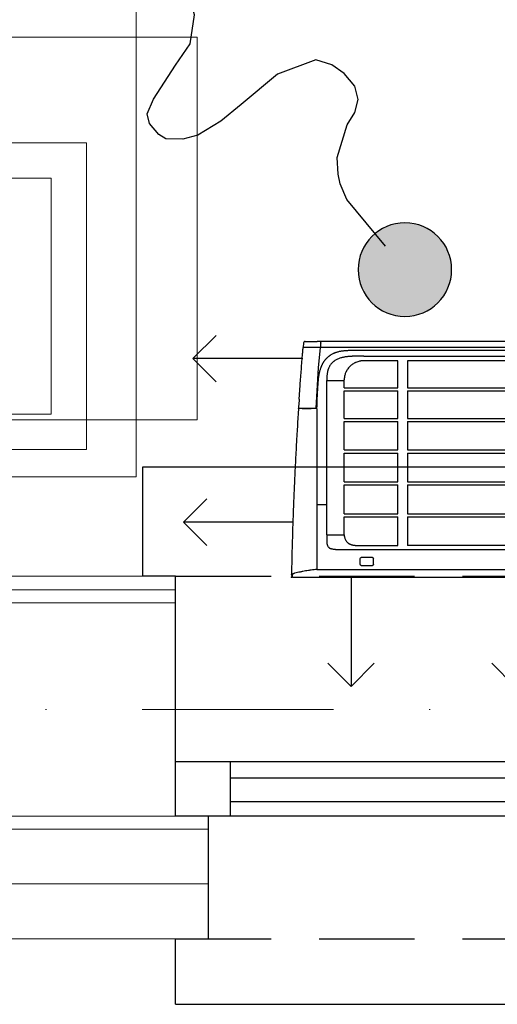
# Model space of a CAD drawing. Header units: inches. Extents: x 45159 to 108059, y -33626 to -17950.
# Tile 17 of 38: x 50463 to 50507, y -18898 to -18808. Entities that reach past the tile are written whole.
import ezdxf

# ---------------------------------------------------------------- set-up
doc = ezdxf.new("R2010")
doc.units = ezdxf.units.IN
doc.header["$MEASUREMENT"] = 0
doc.linetypes.add('DASHDOT', pattern=[1, 0.5, -0.25, 0, -0.25])
doc.linetypes.add('HIDDEN', pattern=[0.375, 0.25, -0.125])
for name, color, linetype, lineweight in [('#EL - Teletechnika', 3, 'Continuous', 35), ('p-- ocieplenie-w.zew', 251, 'Continuous', 0), ('p--meble wyp.', 251, 'Continuous', 0), ('p--osie konstr', 7, 'DASHDOT', 15), ('p--płyta GK', 251, 'Continuous', 0), ('p--ściana szkielet', 251, 'Continuous', 0)]:
    doc.layers.add(name, color=color, linetype=linetype, lineweight=lineweight)
doc.layers.add('AA_KOMINY.W+_Nr_Pióra__152', color=7, linetype='Continuous', lineweight=5, true_color=0x40cfff)
for name, color, linetype in [('DVM_INDOOR', 7, 'Continuous'), ('DVM_UNIT_BP', 7, 'Continuous'), ('DVM_UNIT_DP', 4, 'Continuous'), ('DVM_UNIT_LP', 3, 'Continuous'), ('E_LAMPY', 240, 'Continuous'), ('p--okna', 251, 'Continuous')]:
    doc.layers.add(name, color=color, linetype=linetype)
doc.linetypes.add('BATTING', pattern='A,0.0001,-0.1,[134,ltypeshp.shx,S=0.1,R=0,X=-0.1,Y=0],-0.2,[134,ltypeshp.shx,S=0.1,R=180,X=0.1,Y=0],-0.1', length=0.4001)

# ---------------------------------------------------------------- blocks, each defined once
blk = doc.blocks.new('okno-110-33.15')
at = {"linetype": 'Continuous', "ltscale": 35}
for p, q in [((0, 39.15), (110, 39.15)), ((-3, -10), (113, -10))]:
    blk.add_line(p, q, dxfattribs=at)
for p, q in [((0, 39.15), (0, 33.15)), ((3, 33.15), (3, 21.952)), ((5, 21.952), (0, 21.952)), ((0, 21.952), (0, 16.952)), ((0, 21.952), (0, 0)), ((105, 21.952), (5, 21.952)), ((5, 16.952), (5, 21.952)), ((5, 20.61), (105, 20.61)), ((5, 18.452), (105, 18.452)), ((0, 16.952), (5, 16.952)), ((5, 16.952), (105, 16.952)), ((-3, 0), (-3, -10)), ((0, 0), (-3, 0))]:
    blk.add_line(p, q)
at = {"linetype": 'HIDDEN', "ltscale": 35}
for p, q in [((0, 33.15), (110, 33.15)), ((0, 0), (110, 0))]:
    blk.add_line(p, q, dxfattribs=at)
blk = doc.blocks.new('DVM_DP_VEC')
at = {"layer": 'DVM_UNIT_DP', "color": 0}
blk.add_line((0, 0), (100, 0), dxfattribs=at)
blk.add_lwpolyline([(78.79, 21.21), (100, 0), (78.79, -21.21)], dxfattribs=at)
blk.add_point((0, 0), dxfattribs=at)
blk = doc.blocks.new('DVM_LP_VEC')
at = {"layer": 'DVM_UNIT_LP', "color": 0}
blk.add_line((0, 0), (100, 0), dxfattribs=at)
blk.add_lwpolyline([(78.79, 21.21), (100, 0), (78.79, -21.21)], dxfattribs=at)
blk.add_point((0, 0), dxfattribs=at)
blk = doc.blocks.new('RAC_ID_WM_AIRISE_WF_820X299X215_WF_T_BL')
at = {"layer": 'DVM_INDOOR', "color": 0}
for p, q in [((-408.99, 0), (-410, -2.54)), ((-408.99, 0), (408.99, 0)), ((-386.67, -65.98), (-386.73, -6.99)), ((-386.68, -6.99), (386.68, -6.99)), ((-347.13, -11.7), (-347.13, -16.93)), ((-346.13, -10.7), (-335.9, -10.7)), ((-335.9, -17.93), (-346.13, -17.93)), ((-334.9, -11.7), (-334.9, -16.93)), ((-367.29, -25.3), (367.29, -25.3)), ((-351.73, -28.83), (-312.72, -28.83)), ((-312.72, -28.83), (-312.72, -55.21)), ((-186.81, -28.92), (-303.8, -28.86)), ((-303.8, -55.21), (-303.8, -28.86)), ((-377.73, -38.77), (-361.74, -38.75)), ((-377.73, -38.77), (-377.72, -179.9)), ((-361.74, -38.75), (-361.74, -55.21)), ((-361.74, -55.21), (-312.72, -55.21)), ((-361.74, -57.98), (-361.74, -84.46)), ((-361.74, -57.98), (-312.72, -57.98)), ((-312.72, -57.98), (-312.72, -84.46)), ((-303.8, -55.21), (-186.81, -55.21)), ((-303.8, -84.46), (-303.8, -57.98)), ((-303.8, -57.98), (-186.81, -57.98)), ((-377.73, -65.98), (-386.67, -65.98)), ((-386.66, -153.88), (-386.67, -65.98)), ((-361.74, -84.46), (-312.72, -84.46)), ((-361.74, -87.23), (-361.74, -113.49)), ((-361.74, -87.23), (-312.72, -87.23)), ((-312.72, -87.23), (-312.72, -113.49)), ((-303.8, -84.46), (-186.81, -84.46)), ((-303.8, -113.49), (-303.8, -87.23)), ((-303.8, -87.23), (-186.81, -87.23)), ((-361.74, -113.49), (-312.72, -113.49)), ((-361.74, -116.25), (-361.74, -142.18)), ((-361.74, -116.25), (-312.72, -116.25)), ((-312.72, -116.25), (-312.72, -142.18)), ((-303.8, -113.49), (-186.8, -113.49)), ((-303.8, -142.18), (-303.8, -116.25)), ((-303.8, -116.25), (-186.8, -116.25)), ((-361.74, -142.18), (-312.72, -142.18)), ((-303.8, -142.18), (-186.8, -142.18)), ((-404.1, -145.98), (-404.11, -145.98)), ((-361.74, -144.94), (-361.74, -170.4)), ((-361.74, -144.94), (-312.72, -144.94)), ((-312.72, -144.94), (-312.72, -170.4)), ((-303.8, -170.4), (-303.8, -144.94)), ((-303.8, -144.94), (-186.8, -144.94)), ((-403.54, -154.7), (-403.54, -154.73)), ((-403.24, -154.41), (-386.66, -154.4)), ((-400.82, -154.13), (-400.83, -154.13)), ((-385.51, -191.33), (-387.7, -154.4)), ((-386.66, -154.1), (-386.66, -154.1)), ((-361.74, -170.4), (-312.72, -170.4)), ((-303.8, -170.4), (-186.8, -170.4)), ((-377.73, -179.9), (-361.74, -179.9)), ((-361.74, -173.15), (-361.74, -180.37)), ((-361.74, -173.15), (-312.72, -173.15)), ((-312.72, -173.15), (-312.72, -197.8)), ((-303.8, -197.8), (-303.8, -173.15)), ((-303.8, -173.15), (-186.8, -173.15)), ((-383.63, -210.08), (-385.51, -191.33)), ((-312.72, -197.8), (-344.13, -197.83)), ((-186.8, -197.7), (-303.8, -197.8)), ((-398.99, -214.11), (-399.36, -209.83)), ((-383.63, -210.08), (-399.36, -209.83)), ((-397.5, -215.48), (-386.56, -215.48)), ((-344.36, -210.08), (-383.63, -210.08)), ((-383.2, -214.36), (-383.2, -215.48)), ((383.19, -215.48), (-383.2, -215.48)), ((-46.19, -210.08), (-344.36, -210.08))]:
    blk.add_line(p, q, dxfattribs=at)
for centre, start, end in [((-346.13, -11.7), 90, 179.99991), ((-346.13, -16.93), 180.00393, 270), ((-335.9, -11.7), 0.00009, 90), ((-335.9, -16.93), 270, 359.99607)]:
    blk.add_arc(centre, 1, start, end, dxfattribs=at)
blk.add_ellipse((-403.3, -153.82), major_axis=(0.278, 0.113), ratio=1, start_param=2.821263, end_param=4.255417, dxfattribs=at)
for points, knots in [([(-403.6, -153.84), (-403.63, -153.45), (-403.65, -153.07), (-403.7, -152.29), (-403.78, -151.13), (-403.96, -148.43), (-404.11, -146.1), (-404.4, -141.44), (-404.69, -136.78), (-404.97, -132.1), (-405.11, -129.75), (-405.16, -128.97), (-405.25, -127.41), (-405.29, -126.63), (-405.52, -122.72), (-405.69, -119.58), (-406.21, -110.18), (-406.53, -103.89), (-407.14, -91.29), (-407.43, -84.97), (-407.77, -77.07), (-407.83, -75.49), (-407.96, -72.32), (-408.02, -70.74), (-408.21, -65.99), (-408.33, -62.83), (-408.5, -58.07), (-408.56, -56.49), (-408.67, -53.32), (-408.72, -51.73), (-408.88, -46.98), (-408.98, -43.81), (-409.18, -37.46), (-409.27, -34.29), (-409.44, -27.94), (-409.52, -24.77), (-409.75, -15.24), (-409.89, -8.89), (-410, -2.54)], [0, 0, 0, 0, 0.007812, 0.007812, 0.015625, 0.03125, 0.0625, 0.0625, 0.125, 0.15625, 0.15625, 0.171875, 0.171875, 0.1875, 0.1875, 0.25, 0.25, 0.375, 0.375, 0.5, 0.5, 0.53125, 0.53125, 0.5625, 0.5625, 0.625, 0.625, 0.65625, 0.65625, 0.6875, 0.6875, 0.75, 0.75, 0.8125, 0.8125, 0.875, 0.875, 1, 1, 1, 1]), ([(-409.16, -2.57), (-409.2, -2.51), (-409.24, -2.44), (-409.31, -2.31), (-409.34, -2.25), (-409.42, -2.05), (-409.46, -1.92), (-409.49, -1.71), (-409.5, -1.65), (-409.5, -1.56), (-409.5, -1.53), (-409.49, -1.46), (-409.49, -1.41), (-409.47, -1.24), (-409.43, -1.1), (-409.38, -0.97)], [0, 0, 0, 0, 0.125, 0.125, 0.25, 0.25, 0.5, 0.5, 0.625, 0.625, 0.65625, 0.6875, 0.75, 0.75, 1, 1, 1, 1]), ([(-407.01, -3.58), (-407.23, -3.52), (-407.45, -3.46), (-407.85, -3.32), (-408.04, -3.24), (-408.27, -3.13), (-408.31, -3.11), (-408.4, -3.07), (-408.44, -3.04), (-408.57, -2.98), (-408.65, -2.93), (-408.89, -2.78), (-409.03, -2.68), (-409.16, -2.58)], [0, 0, 0, 0, 0.25, 0.25, 0.5, 0.5, 0.5625, 0.5625, 0.625, 0.625, 0.75, 0.75, 1, 1, 1, 1]), ([(-386.73, -6.99), (-388.48, -6.83), (-390.23, -6.63), (-392.39, -6.34), (-392.83, -6.29), (-393.69, -6.16), (-394.12, -6.1), (-395.4, -5.91), (-396.25, -5.77), (-397.95, -5.49), (-398.79, -5.34), (-400.05, -5.1), (-400.46, -5.02), (-401.3, -4.86), (-401.71, -4.77), (-403.78, -4.34), (-405.4, -3.97), (-407.01, -3.58)], [0, 0, 0, 0, 0.25, 0.25, 0.3125, 0.3125, 0.375, 0.375, 0.5, 0.5, 0.625, 0.625, 0.6875, 0.6875, 0.75, 0.75, 1, 1, 1, 1]), ([(-374.76, -26.25), (-374.8, -26.27), (-374.97, -26.4), (-375.28, -26.65), (-375.8, -27.12), (-376.37, -27.78), (-376.74, -28.38), (-376.91, -28.68)], [0, 0, 0, 0, 0.041801, 0.201508, 0.361215, 0.680629, 1, 1, 1, 1]), ([(-374.74, -26.25), (-374.74, -26.25), (-374.74, -26.25), (-374.74, -26.25), (-374.74, -26.25), (-374.74, -26.24), (-374.74, -26.24), (-374.74, -26.24), (-374.74, -26.24), (-374.74, -26.24), (-374.73, -26.24), (-374.73, -26.24), (-374.72, -26.24), (-374.71, -26.24), (-374.7, -26.23), (-374.67, -26.23), (-374.65, -26.22), (-374.59, -26.21), (-374.55, -26.2), (-374.44, -26.18), (-374.36, -26.16), (-374.13, -26.11), (-373.98, -26.08), (-373.52, -25.99), (-373.21, -25.93), (-372.59, -25.81), (-372.28, -25.76), (-371.66, -25.66), (-371.35, -25.61), (-370.73, -25.53), (-370.42, -25.49), (-369.95, -25.44), (-369.8, -25.42), (-369.48, -25.4), (-369.33, -25.38), (-368.54, -25.32), (-367.92, -25.3), (-367.29, -25.3)], [0, 0, 0, 0, 0.000122, 0.000122, 0.000244, 0.000244, 0.000488, 0.000488, 0.000977, 0.000977, 0.001953, 0.001953, 0.003906, 0.003906, 0.007813, 0.007813, 0.015625, 0.015625, 0.03125, 0.03125, 0.0625, 0.0625, 0.125, 0.125, 0.25, 0.25, 0.375, 0.375, 0.5, 0.5, 0.625, 0.625, 0.6875, 0.6875, 0.75, 0.75, 1, 1, 1, 1]), ([(-377.73, -38.77), (-377.73, -38.6), (-377.73, -38.27), (-377.73, -37.77), (-377.73, -37.3), (-377.73, -36.85), (-377.73, -36.41), (-377.73, -36), (-377.73, -35.61), (-377.73, -35.23), (-377.73, -34.88), (-377.73, -34.55), (-377.73, -34.23), (-377.73, -33.94), (-377.73, -33.49), (-377.73, -32.97), (-377.73, -32.5), (-377.73, -32.25), (-377.73, -32.14), (-377.73, -32.03), (-377.73, -31.96), (-377.73, -31.9), (-377.73, -31.86), (-377.72, -31.83), (-377.72, -31.79), (-377.72, -31.69), (-377.71, -31.53), (-377.7, -31.32), (-377.67, -31.07), (-377.63, -30.79), (-377.57, -30.48), (-377.49, -30.17), (-377.43, -29.94), (-377.38, -29.78), (-377.35, -29.7), (-377.32, -29.62), (-377.29, -29.54), (-377.26, -29.46), (-377.23, -29.38), (-377.2, -29.3), (-377.17, -29.22), (-377.13, -29.15), (-377.1, -29.07), (-377.06, -28.99), (-377.02, -28.91), (-376.99, -28.84), (-376.95, -28.76), (-376.92, -28.71), (-376.91, -28.68)], [0, 0, 0, 0, 0.050243, 0.098523, 0.144839, 0.189192, 0.231581, 0.272006, 0.310468, 0.346966, 0.381501, 0.414072, 0.444679, 0.473322, 0.500002, 0.578216, 0.62501, 0.638641, 0.650008, 0.659383, 0.668758, 0.672184, 0.675772, 0.679523, 0.683436, 0.687512, 0.708306, 0.729133, 0.750012, 0.781269, 0.812473, 0.843692, 0.874994, 0.883321, 0.891643, 0.899963, 0.90828, 0.916597, 0.924914, 0.933234, 0.941556, 0.949883, 0.958215, 0.966553, 0.9749, 0.983256, 0.991622, 1, 1, 1, 1]), ([(-361.74, -38.75), (-361.74, -38.55), (-361.73, -38.35), (-361.7, -37.96), (-361.68, -37.76), (-361.62, -37.37), (-361.59, -37.17), (-361.54, -36.93), (-361.53, -36.88), (-361.51, -36.78), (-361.5, -36.73), (-361.47, -36.59), (-361.45, -36.49), (-361.32, -36.01), (-361.2, -35.63), (-360.92, -34.9), (-360.76, -34.54), (-360.48, -34.02), (-360.38, -33.84), (-360.25, -33.63), (-360.23, -33.59), (-360.18, -33.5), (-360.1, -33.38), (-360.01, -33.25), (-359.73, -32.85), (-359.49, -32.53), (-359.1, -32.09), (-358.96, -31.95), (-358.69, -31.67), (-358.54, -31.53), (-358.32, -31.33), (-358.21, -31.23), (-358.1, -31.14), (-358.02, -31.08), (-357.98, -31.04), (-357.79, -30.89), (-357.63, -30.77), (-357.46, -30.65)], [0, 0, 0, 0, 0.0625, 0.0625, 0.125, 0.125, 0.1875, 0.1875, 0.203125, 0.203125, 0.21875, 0.21875, 0.25, 0.25, 0.375, 0.375, 0.5, 0.5, 0.5625, 0.5625, 0.578125, 0.578125, 0.59375, 0.625, 0.625, 0.75, 0.75, 0.8125, 0.8125, 0.875, 0.875, 0.90625, 0.921875, 0.921875, 0.9375, 0.9375, 1, 1, 1, 1]), ([(-351.73, -28.83), (-351.98, -28.83), (-352.24, -28.84), (-352.75, -28.88), (-353.25, -28.94), (-354, -29.08), (-354.49, -29.22), (-354.8, -29.32), (-354.86, -29.34), (-354.98, -29.38), (-355.04, -29.4), (-355.22, -29.47), (-355.34, -29.51), (-355.7, -29.66), (-356.16, -29.86), (-356.83, -30.23), (-357.25, -30.51), (-357.46, -30.65)], [0, 0, 0, 0, 0.125, 0.125, 0.25, 0.375, 0.5, 0.5, 0.53125, 0.53125, 0.5625, 0.5625, 0.625, 0.625, 0.75, 0.875, 1, 1, 1, 1]), ([(-403.54, -154.7), (-403.54, -154.66), (-403.53, -154.62), (-403.5, -154.55), (-403.48, -154.52), (-403.42, -154.46), (-403.39, -154.44), (-403.32, -154.41), (-403.28, -154.41), (-403.24, -154.41)], [0, 0, 0, 0, 0.25, 0.25, 0.5, 0.5, 0.75, 0.75, 1, 1, 1, 1]), ([(-403.01, -162.57), (-403.04, -162.02), (-403.23, -159.39), (-403.4, -156.78), (-403.54, -154.72)], [0, 0, 0, 0, 0.211741, 1, 1, 1, 1]), ([(-400.83, -154.13), (-400.93, -154.13), (-401.02, -154.13), (-401.21, -154.13), (-401.29, -154.13), (-401.55, -154.12), (-401.72, -154.12), (-401.95, -154.12), (-402.02, -154.12), (-402.13, -154.12), (-402.17, -154.12), (-402.23, -154.12), (-402.27, -154.12), (-402.44, -154.12), (-402.56, -154.12), (-402.77, -154.12), (-402.87, -154.12), (-402.97, -154.12), (-402.99, -154.12), (-403.03, -154.12), (-403.08, -154.12), (-403.13, -154.12), (-403.21, -154.12), (-403.25, -154.12), (-403.31, -154.12), (-403.32, -154.12), (-403.32, -154.12)], [0, 0, 0, 0, 0.0625, 0.0625, 0.125, 0.125, 0.25, 0.25, 0.3125, 0.3125, 0.34375, 0.34375, 0.375, 0.375, 0.5, 0.5, 0.625, 0.625, 0.65625, 0.65625, 0.6875, 0.75, 0.75, 0.875, 0.875, 1, 1, 1, 1]), ([(-400.12, -154.1), (-400.13, -154.1), (-400.13, -154.1), (-400.14, -154.1), (-400.15, -154.1), (-400.16, -154.1), (-400.19, -154.1), (-400.2, -154.1), (-400.23, -154.11), (-400.26, -154.11), (-400.29, -154.11), (-400.31, -154.11), (-400.32, -154.11), (-400.33, -154.12), (-400.35, -154.12), (-400.37, -154.12), (-400.42, -154.12), (-400.45, -154.12), (-400.5, -154.13), (-400.53, -154.13), (-400.59, -154.13), (-400.62, -154.13), (-400.67, -154.13), (-400.7, -154.13), (-400.76, -154.13), (-400.79, -154.13), (-400.82, -154.13)], [0, 0, 0, 0, 0.015625, 0.015625, 0.03125, 0.0625, 0.0625, 0.125, 0.125, 0.1875, 0.25, 0.25, 0.28125, 0.28125, 0.3125, 0.375, 0.375, 0.5, 0.5, 0.625, 0.625, 0.75, 0.75, 0.875, 0.875, 1, 1, 1, 1]), ([(-400.12, -154.1), (-398.82, -154.1), (-397.51, -154.1), (-394.83, -154.1), (-393.47, -154.1), (-392.09, -154.1)], [0, 0, 0, 0, 0.5, 0.5, 1, 1, 1, 1]), ([(-386.66, -153.88), (-386.66, -154.74), (-386.66, -154.76), (-386.66, -154.78), (-386.63, -155.87), (-386.61, -156.95), (-386.57, -158.58), (-386.56, -159.12), (-386.53, -160.2), (-386.51, -160.74), (-386.47, -161.82), (-386.45, -162.36), (-386.41, -163.44), (-386.39, -163.98), (-386.34, -165.06), (-386.32, -165.6), (-386.27, -166.68), (-386.25, -167.21), (-386.19, -168.29), (-386.16, -168.83), (-386.1, -169.9), (-386.07, -170.44), (-386.01, -171.51), (-385.97, -172.04), (-385.9, -173.11), (-385.87, -173.65), (-385.79, -174.72), (-385.76, -175.25), (-385.68, -176.32), (-385.64, -176.85), (-385.57, -177.65), (-385.53, -178.18), (-385.47, -178.98), (-385.4, -179.78), (-385.36, -180.31), (-385.33, -180.58)], [-0.002701, -0.002701, -0.002701, -0.002701, 0, 0, 0, 0.125, 0.125, 0.1875, 0.1875, 0.25, 0.25, 0.3125, 0.3125, 0.375, 0.375, 0.4375, 0.4375, 0.5, 0.5, 0.5625, 0.5625, 0.625, 0.625, 0.6875, 0.6875, 0.75, 0.75, 0.8125, 0.8125, 0.875, 0.875, 0.90625, 0.9375, 0.96875, 1, 1, 1, 1]), ([(-403.01, -162.57), (-402.88, -164.45), (-402.74, -166.33), (-402.47, -170.14), (-402.33, -172.06), (-402.19, -174)], [0, 0, 0, 0, 0.5, 0.5, 1, 1, 1, 1]), ([(-402.19, -174), (-402.19, -174.06), (-402.02, -176.39), (-401.67, -181.03), (-401.13, -188.09), (-400.55, -195.37), (-400.05, -201.53), (-399.7, -205.82), (-399.5, -208.17), (-399.4, -209.3), (-399.36, -209.83)], [0, 0, 0, 0, 0.005408, 0.205712, 0.406016, 0.60632, 0.806624, 0.906776, 0.956852, 1, 1, 1, 1]), ([(-343.72, -201.92), (-344.62, -201.92), (-346.14, -201.92), (-348.05, -201.92), (-349.2, -201.92), (-349.88, -201.92), (-350.32, -201.92), (-350.74, -201.92), (-351.08, -201.92), (-351.38, -201.92), (-351.64, -201.92), (-351.91, -201.92), (-352.17, -201.92), (-352.42, -201.92), (-352.66, -201.92), (-352.89, -201.92), (-353.11, -201.92), (-353.32, -201.91), (-353.53, -201.91), (-353.75, -201.9), (-353.97, -201.9), (-354.2, -201.89), (-354.61, -201.88), (-355.19, -201.86), (-356.14, -201.81), (-357.24, -201.73), (-358.5, -201.62), (-359.71, -201.47), (-360.88, -201.3), (-362.15, -201.08), (-363.52, -200.78), (-365, -200.39), (-366.43, -199.92), (-367.84, -199.36), (-369.19, -198.7), (-370.27, -198.06), (-371.08, -197.5), (-371.67, -197.04), (-372.23, -196.56), (-372.82, -196), (-373.43, -195.34), (-374.04, -194.59), (-374.59, -193.8), (-375.09, -192.98), (-375.55, -192.12), (-375.92, -191.29), (-376.23, -190.5), (-376.49, -189.77), (-376.72, -189), (-376.93, -188.2), (-377.11, -187.38), (-377.27, -186.53), (-377.43, -185.49), (-377.58, -184.24), (-377.66, -183.04), (-377.7, -182.07), (-377.72, -181.47), (-377.72, -180.99), (-377.73, -180.71), (-377.73, -180.47), (-377.73, -180.22), (-377.73, -180.02), (-377.73, -179.9)], [0, 0, 0, 0, 0.054634, 0.09368, 0.117139, 0.12501, 0.135328, 0.143977, 0.150955, 0.156263, 0.161981, 0.167496, 0.172806, 0.177913, 0.182816, 0.187515, 0.191786, 0.196121, 0.200521, 0.204985, 0.209515, 0.214109, 0.218768, 0.234641, 0.250021, 0.276705, 0.302529, 0.32751, 0.351669, 0.375027, 0.406982, 0.437525, 0.469414, 0.50002, 0.531872, 0.562505, 0.578311, 0.593969, 0.609519, 0.625002, 0.645762, 0.666664, 0.686893, 0.707473, 0.728481, 0.74999, 0.766484, 0.783395, 0.800746, 0.818561, 0.836861, 0.855667, 0.874995, 0.905597, 0.937494, 0.953076, 0.968747, 0.976023, 0.984374, 0.986873, 0.992082, 1, 1, 1, 1]), ([(-385.33, -180.58), (-385.3, -180.97), (-385.26, -181.36), (-385.17, -182.15), (-385.08, -182.93), (-384.96, -183.71), (-384.87, -184.3), (-384.84, -184.49), (-384.77, -184.88), (-384.73, -185.07), (-384.66, -185.46), (-384.63, -185.66), (-384.55, -186.04), (-384.51, -186.24), (-384.43, -186.62), (-384.39, -186.81), (-384.3, -187.2), (-384.26, -187.39), (-384.03, -188.34), (-383.81, -189.09), (-383.46, -190.21), (-383.34, -190.58), (-383.15, -191.13), (-383.08, -191.31), (-382.95, -191.68), (-382.88, -191.86), (-382.74, -192.23), (-382.67, -192.41), (-382.52, -192.77), (-382.45, -192.95), (-382.29, -193.31), (-382.21, -193.48), (-382.05, -193.84), (-381.97, -194.01), (-381.8, -194.37), (-381.71, -194.54), (-381.53, -194.89), (-381.44, -195.06), (-381.25, -195.41), (-381.16, -195.58), (-380.96, -195.93), (-380.86, -196.1), (-380.66, -196.44), (-380.56, -196.61), (-380.4, -196.86), (-380.34, -196.94), (-380.23, -197.11), (-380.18, -197.19), (-380.01, -197.44), (-379.9, -197.61), (-379.66, -197.93), (-379.55, -198.09), (-379.18, -198.57), (-378.94, -198.88), (-378.55, -199.34), (-378.42, -199.49), (-378.15, -199.79), (-378.01, -199.93), (-377.74, -200.22), (-377.6, -200.36), (-377.31, -200.64), (-377.17, -200.78), (-376.73, -201.19), (-376.42, -201.46), (-375.95, -201.85), (-375.79, -201.97), (-375.55, -202.16), (-375.47, -202.22), (-375.3, -202.34), (-375.22, -202.4), (-374.97, -202.58), (-374.8, -202.7), (-374.47, -202.93), (-374.3, -203.04), (-373.78, -203.38), (-373.43, -203.59), (-372.72, -203.99), (-372.36, -204.18), (-371.62, -204.55), (-371.25, -204.72), (-370.68, -204.96), (-370.49, -205.04), (-370.11, -205.2), (-369.72, -205.35), (-369.33, -205.5), (-369.04, -205.6), (-368.94, -205.64), (-368.74, -205.7), (-368.64, -205.74), (-368.15, -205.9), (-367.75, -206.02), (-366.95, -206.25), (-366.55, -206.36), (-365.94, -206.5), (-365.74, -206.54), (-365.33, -206.63), (-365.12, -206.67), (-364.51, -206.78), (-364.1, -206.84), (-363.27, -206.95), (-362.85, -207), (-362.43, -207.05)], [0, 0, 0, 0, 0.03125, 0.03125, 0.0625, 0.09375, 0.09375, 0.109375, 0.109375, 0.125, 0.125, 0.140625, 0.140625, 0.15625, 0.15625, 0.171875, 0.171875, 0.1875, 0.1875, 0.25, 0.25, 0.28125, 0.28125, 0.296875, 0.296875, 0.3125, 0.3125, 0.328125, 0.328125, 0.34375, 0.34375, 0.359375, 0.359375, 0.375, 0.375, 0.390625, 0.390625, 0.40625, 0.40625, 0.421875, 0.421875, 0.4375, 0.4375, 0.453125, 0.453125, 0.460938, 0.460938, 0.46875, 0.46875, 0.484375, 0.484375, 0.5, 0.5, 0.53125, 0.53125, 0.546875, 0.546875, 0.5625, 0.5625, 0.578125, 0.578125, 0.59375, 0.59375, 0.625, 0.625, 0.640625, 0.640625, 0.648438, 0.648438, 0.65625, 0.65625, 0.671875, 0.671875, 0.6875, 0.6875, 0.71875, 0.71875, 0.75, 0.75, 0.78125, 0.78125, 0.796875, 0.796875, 0.8125, 0.828125, 0.828125, 0.835938, 0.835938, 0.84375, 0.84375, 0.875, 0.875, 0.90625, 0.90625, 0.921875, 0.921875, 0.9375, 0.9375, 0.96875, 0.96875, 1, 1, 1, 1]), ([(-344.13, -197.83), (-344.73, -197.82), (-345.32, -197.77), (-346.06, -197.69), (-346.21, -197.67), (-346.5, -197.63), (-346.65, -197.6), (-347.08, -197.53), (-347.37, -197.47), (-348.23, -197.29), (-348.8, -197.14), (-349.91, -196.79), (-350.46, -196.58), (-351.13, -196.3), (-351.33, -196.21), (-351.53, -196.12), (-351.67, -196.06), (-351.73, -196.03), (-352.06, -195.87), (-352.32, -195.73), (-353.09, -195.32), (-353.58, -195.02), (-354.54, -194.37), (-354.99, -194.03), (-355.66, -193.48), (-355.87, -193.29), (-356.19, -193), (-356.3, -192.91), (-356.45, -192.76), (-356.5, -192.71), (-356.61, -192.61), (-356.66, -192.56), (-357.11, -192.1), (-357.49, -191.67), (-358.21, -190.8), (-358.54, -190.35), (-359.17, -189.41), (-359.45, -188.93), (-359.79, -188.31), (-359.85, -188.18), (-359.95, -187.99), (-359.98, -187.93), (-360.04, -187.8), (-360.19, -187.48), (-360.33, -187.16), (-360.65, -186.39), (-361.03, -185.34), (-361.3, -184.26), (-361.46, -183.44), (-361.51, -183.16), (-361.57, -182.75), (-361.59, -182.61), (-361.62, -182.4), (-361.63, -182.33), (-361.64, -182.19), (-361.65, -182.12), (-361.71, -181.49), (-361.74, -180.93), (-361.74, -180.37)], [0, 0, 0, 0, 0.0625, 0.0625, 0.078125, 0.078125, 0.09375, 0.09375, 0.125, 0.125, 0.1875, 0.1875, 0.25, 0.25, 0.265625, 0.273437, 0.273437, 0.28125, 0.28125, 0.3125, 0.3125, 0.375, 0.375, 0.4375, 0.4375, 0.46875, 0.46875, 0.484375, 0.484375, 0.492187, 0.492187, 0.5, 0.5, 0.5625, 0.5625, 0.625, 0.625, 0.6875, 0.6875, 0.703125, 0.703125, 0.710937, 0.710937, 0.71875, 0.75, 0.75, 0.8125, 0.875, 0.875, 0.90625, 0.90625, 0.921875, 0.921875, 0.929687, 0.929687, 0.9375, 0.9375, 1, 1, 1, 1]), ([(-362.43, -207.05), (-362.06, -207.09), (-361.68, -207.12), (-360.93, -207.19), (-360.55, -207.22), (-359.8, -207.27), (-359.43, -207.29), (-358.67, -207.34), (-358.3, -207.36), (-357.54, -207.4), (-357.17, -207.42), (-356.42, -207.45), (-356.04, -207.47), (-354.91, -207.51), (-354.16, -207.53), (-353.22, -207.55), (-353.03, -207.56), (-352.65, -207.56), (-352.46, -207.57), (-351.9, -207.58), (-351.52, -207.58), (-350.77, -207.59), (-350.39, -207.59), (-349.64, -207.6), (-349.26, -207.61), (-348.7, -207.61), (-348.51, -207.61), (-348.13, -207.62), (-347.94, -207.62), (-347.38, -207.62), (-347, -207.62), (-346.25, -207.62), (-345.87, -207.62), (-345.12, -207.62), (-344.74, -207.62), (-344.36, -207.62)], [0, 0, 0, 0, 0.0625, 0.0625, 0.125, 0.125, 0.1875, 0.1875, 0.25, 0.25, 0.3125, 0.3125, 0.375, 0.375, 0.5, 0.5, 0.53125, 0.53125, 0.5625, 0.5625, 0.625, 0.625, 0.6875, 0.6875, 0.75, 0.75, 0.78125, 0.78125, 0.8125, 0.8125, 0.875, 0.875, 0.9375, 0.9375, 1, 1, 1, 1]), ([(-397.5, -215.48), (-397.59, -215.48), (-397.68, -215.47), (-397.86, -215.43), (-397.95, -215.41), (-398.13, -215.34), (-398.21, -215.3), (-398.37, -215.2), (-398.44, -215.14), (-398.58, -215.02), (-398.64, -214.95), (-398.75, -214.8), (-398.8, -214.72), (-398.88, -214.56), (-398.92, -214.47), (-398.97, -214.29), (-398.98, -214.2), (-398.99, -214.11)], [0, 0, 0, 0, 0.125, 0.125, 0.25, 0.25, 0.375, 0.375, 0.5, 0.5, 0.625, 0.625, 0.75, 0.75, 0.875, 0.875, 1, 1, 1, 1]), ([(-383.2, -215.48), (-383.48, -215.48), (-383.76, -215.48), (-384.18, -215.48), (-384.32, -215.48), (-384.61, -215.48), (-384.75, -215.48), (-385.03, -215.48), (-385.17, -215.48), (-385.45, -215.48), (-385.59, -215.48), (-386.01, -215.48), (-386.29, -215.48), (-386.56, -215.48)], [0, 0, 0, 0, 0.25, 0.25, 0.375, 0.375, 0.5, 0.5, 0.625, 0.625, 0.75, 0.75, 1, 1, 1, 1])]:
    blk.add_open_spline(points, degree=3, knots=knots, dxfattribs=at)
for points, degree in [([(-386.73, -6.99), (-386.71, -6.99), (-386.69, -6.99), (-386.68, -6.99)], 3), ([(-386.66, -154.1), (-388.5, -154.1), (-390.3, -154.1), (-392.09, -154.1)], 3), ([(-343.72, -201.92), (0, -201.92)], 1), ([(-383.2, -214.36), (-383.34, -212.94), (-383.49, -211.51), (-383.63, -210.08)], 3), ([(-344.36, -207.62), (-244.97, -207.62), (-145.58, -207.62), (-46.19, -207.62)], 3)]:
    blk.add_open_spline(points, degree=degree, dxfattribs=at)
at = {"layer": 'DVM_UNIT_BP'}
blk.add_point((-410, 0), dxfattribs=at)
at = {"layer": 'DVM_UNIT_DP'}
for p, rotation in [((-355.52, 0), 90), ((-400.19, -199.83), 180)]:
    blk.add_blockref('DVM_DP_VEC', p, dxfattribs=dict(at, rotation=rotation))
at = {"layer": 'DVM_UNIT_LP'}
for p, rotation in [((-205.52, 0), 90), ((-408.77, -50.27), 180)]:
    blk.add_blockref('DVM_LP_VEC', p, dxfattribs=dict(at, rotation=rotation))
blk = doc.blocks.new('SPLINE_10', base_point=(16648.91, -8782.46))
at = {"lineweight": 30, "true_color": 0xf50000}
h = blk.add_hatch(color=1, dxfattribs=at)
h.dxf.hatch_style = 1
h.paths.add_polyline_path([(16574.2, -8575.14, 1), (16553.82, -8575.14, 1)])
at = {"color": 1, "lineweight": 30, "true_color": 0xf50000}
blk.add_circle((16564.01, -8575.14), 10.19, dxfattribs=at)
at = {"layer": 'AA_KOMINY.W+_Nr_Pióra__152', "color": 1, "lineweight": 30, "true_color": 0xf50000, "flags": 128}
for points in [[(16568.73, -8507.47), (16563.94, -8503.18), (16562.46, -8499.8), (16562.08, -8495.23), (16562.08, -8473.3)], [(16568.58, -8524.69), (16574.28, -8524.69), (16580.11, -8523.81), (16583.16, -8522.45), (16585.95, -8519.99), (16586.54, -8518.3), (16586.6, -8515.19), (16585.63, -8513.18), (16582.51, -8511.62), (16574.14, -8508.98), (16568.73, -8507.47)], [(16553.59, -8542.86), (16550.61, -8541.84), (16548.23, -8540.13), (16546.98, -8537.42), (16546.98, -8533.86), (16547.83, -8530.69), (16549.88, -8527.59), (16558.29, -8524.69)], [(16558.29, -8524.69), (16568.58, -8524.69)], [(16564.01, -8568.48), (16564.01, -8555.3), (16563, -8551.75), (16561.94, -8549.85), (16559.84, -8546.96), (16553.59, -8542.86)]]:
    blk.add_lwpolyline(points, dxfattribs=at)

msp = doc.modelspace()

# ---------------------------------------------------------------- linework, layer by layer
at = {"layer": '#EL - Teletechnika', "color": 1, "lineweight": 5}
msp.add_lwpolyline([(50469.333, -18846.94), (50420.953, -18846.94), (50420.953, -18818.881), (50469.333, -18818.881)], close=True, dxfattribs=at)
at = {"layer": '#EL - Teletechnika', "color": 7, "lineweight": 5}
msp.add_lwpolyline([(50466.096, -18843.702), (50424.191, -18843.702), (50424.191, -18822.119), (50466.096, -18822.119)], close=True, dxfattribs=at)
at = {"layer": 'p-- ocieplenie-w.zew', "linetype": 'BATTING', "ltscale": 10}
msp.add_line((50480.498, -18886.661), (50362.748, -18886.661), dxfattribs=at)
at = {"layer": 'p--meble wyp.', "linetype": 'Continuous', "lineweight": 5}
for points in [[(50473.884, -18849.425), (50398.884, -18849.425), (50398.884, -18709.425), (50473.884, -18709.425)], [(50479.47, -18844.226), (50419.47, -18844.226), (50419.47, -18809.226), (50479.47, -18809.226)]]:
    msp.add_lwpolyline(points, close=True, dxfattribs=at)
at = {"layer": 'p--osie konstr', "linetype": 'DASHDOT', "ltscale": 35}
msp.add_line((50737.648, -18870.711), (50358.148, -18870.711), dxfattribs=at)
at = {"layer": 'p--płyta GK', "ltscale": 35}
for p, q in [((50477.498, -18858.511), (50390.898, -18858.511)), ((50477.498, -18859.761), (50389.648, -18859.761))]:
    msp.add_line(p, q, dxfattribs=at)
at = {"layer": 'p--ściana szkielet', "ltscale": 35}
for p, q in [((50477.498, -18860.961), (50368.948, -18860.961)), ((50480.498, -18880.461), (50368.948, -18880.461)), ((50480.498, -18881.661), (50367.748, -18881.661)), ((50480.498, -18891.661), (50357.748, -18891.661))]:
    msp.add_line(p, q, dxfattribs=at)
msp.add_lwpolyline([(50477.498, -18858.511), (50477.498, -18880.461), (50480.498, -18880.461), (50480.498, -18891.661)], dxfattribs=at)

# ---------------------------------------------------------------- block references
at = {"layer": 'DVM_INDOOR', "color": 1, "xscale": -0.1000000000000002, "yscale": 0.1000000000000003, "zscale": 0.1000000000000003, "rotation": 180}
msp.add_blockref('RAC_ID_WM_AIRISE_WF_820X299X215_WF_T_BL', (50529.103, -18858.602), dxfattribs=at)
at = {"layer": 'E_LAMPY', "linetype": 'Continuous', "xscale": -0.4200000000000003, "yscale": 0.4200000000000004, "zscale": 0.4200000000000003, "rotation": 39.62132203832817}
msp.add_blockref('SPLINE_10', (50526.542, -18920.292), dxfattribs=at)
at = {"layer": 'p--okna', "linetype": 'Continuous', "xscale": -1, "rotation": 180}
msp.add_blockref('okno-110-33.15', (50477.498, -18858.511), dxfattribs=at)

doc.saveas('drawing.dxf')
